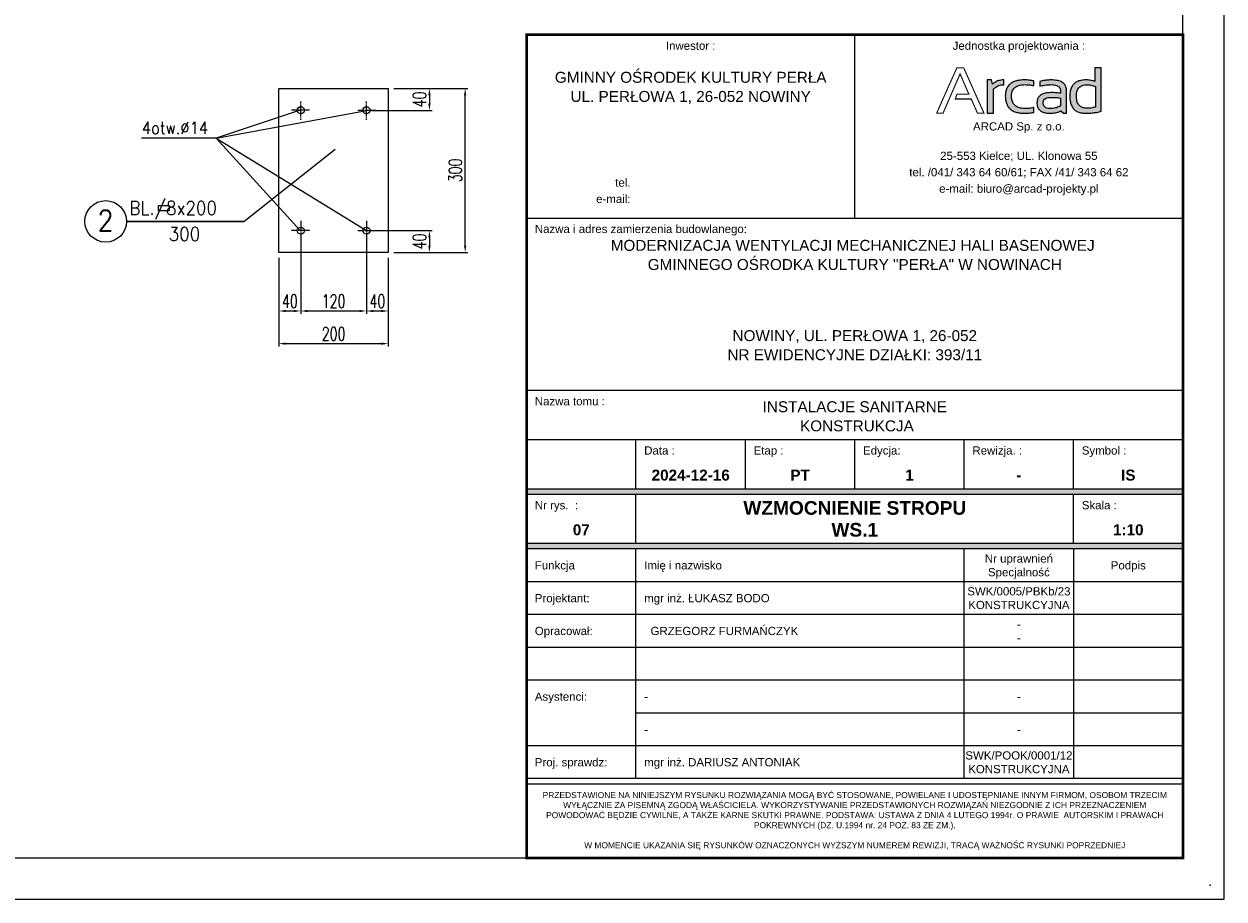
# Model space of a CAD drawing. Header units: centimetres. Extents: x -11084 to 18320, y 2736 to 15778.
# Tile 23 of 28: x 10850 to 13044, y 12810 to 14409. Entities that reach past the tile are written whole.
import ezdxf
from ezdxf.enums import TextEntityAlignment as Align

# ---------------------------------------------------------------- set-up
doc = ezdxf.new("R2010")
doc.units = ezdxf.units.CM
doc.linetypes.add('HIDDEN2', pattern=[4.7625, 3.175, -1.5875])
for name, color, linetype, lineweight in [('---Stal+widok', 2, 'Continuous', 25), ('_cienkie', 9, 'Continuous', 9), ('zzz---Drawing.Layouts', 7, 'Continuous', 25)]:
    doc.layers.add(name, color=color, linetype=linetype, lineweight=lineweight)
for name, color, linetype in [('2', 2, 'Continuous'), ('3', 3, 'Continuous'), ('5', 3, 'Continuous'), ('7', 5, 'Continuous')]:
    doc.layers.add(name, color=color, linetype=linetype)
doc.styles.add('Arial prosty', font='arial.ttf')
doc.styles.add('Arial prosty BOLD', font='arialbd.ttf')
doc.styles.add('O3', font='ROMANS.SHX', dxfattribs={"width": 0.85})
doc.styles.add('WYMIARY', font='ROMANS.shx', dxfattribs={"width": 0.7})
doc.dimstyles.new('10', dxfattribs={"dimtxt": 24, "dimasz": 12.5, "dimexe": 5, "dimexo": 10, "dimgap": 6, "dimtad": 1, "dimdec": 0, "dimrnd": 1, "dimzin": 9, "dimdsep": 46, "dimtxsty": 'WYMIARY', "dimcen": 5, "dimdle": 10, "dimclrd": 256, "dimclre": 256, "dimclrt": 11, "dimaunit": 1, "dimazin": 0, "dimtfac": 8e-05, "dimtdec": 0, "dimtix": 1, "dimtmove": 1, "dimatfit": 3, "dimfxl": 5, "dimtolj": 1, "dimtzin": 9, "dimarcsym": 0})

# ---------------------------------------------------------------- blocks, each defined once
blk = doc.blocks.new('*D220')
at = {"layer": '5', "lineweight": -2, "transparency": 16777216}
for p, q in [((11525.9, 14291.7), (11661.4, 14291.7)), ((11656.4, 14004.2), (11656.4, 14279.2)), ((11525.9, 13991.7), (11661.4, 13991.7))]:
    blk.add_line(p, q, dxfattribs=at)
at = {"layer": '5', "transparency": 16777216}
for points in [[(11654.3, 14279.2), (11658.4, 14279.2), (11656.4, 14291.7)], [(11654.3, 14004.2), (11658.4, 14004.2), (11656.4, 13991.7)]]:
    blk.add_solid(points, dxfattribs=at)
at = {"layer": 'Defpoints', "color": 0, "transparency": 16777216}
for p in [(11515.9, 14291.7), (11656.4, 14291.7), (11515.9, 13991.7)]:
    blk.add_point(p, dxfattribs=at)
at = {"layer": '5', "color": 11, "transparency": 16777216, "insert": (11638.4, 14141.7), "char_height": 24, "attachment_point": 5, "rotation": 90, "style": 'WYMIARY'}
blk.add_mtext('\\A1;300', dxfattribs=at)
blk = doc.blocks.new('*D221')
at = {"layer": '5', "lineweight": -2, "transparency": 16777216}
for p, q in [((11525.9, 14291.7), (11596, 14291.7)), ((11591, 14279.2), (11591, 14263.7)), ((11485.9, 14251.2), (11596, 14251.2))]:
    blk.add_line(p, q, dxfattribs=at)
at = {"layer": '5', "transparency": 16777216}
for points in [[(11589, 14279.2), (11593.1, 14279.2), (11591, 14291.7)], [(11589, 14263.7), (11593.1, 14263.7), (11591, 14251.2)]]:
    blk.add_solid(points, dxfattribs=at)
at = {"layer": 'Defpoints', "color": 0, "transparency": 16777216}
for p in [(11515.9, 14291.7), (11475.9, 14251.2), (11591, 14251.2)]:
    blk.add_point(p, dxfattribs=at)
at = {"layer": '5', "color": 11, "transparency": 16777216, "insert": (11573, 14271.5), "char_height": 24, "attachment_point": 5, "rotation": 90, "style": 'WYMIARY'}
blk.add_mtext('\\A1;40', dxfattribs=at)
blk = doc.blocks.new('*D222')
at = {"layer": '5', "lineweight": -2, "transparency": 16777216}
for p, q in [((11485.9, 14032.1), (11596, 14032.1)), ((11591, 14019.6), (11591, 14004.2)), ((11525.9, 13991.7), (11596, 13991.7))]:
    blk.add_line(p, q, dxfattribs=at)
at = {"layer": '5', "transparency": 16777216}
for points in [[(11589, 14019.6), (11593.1, 14019.6), (11591, 14032.1)], [(11589, 14004.2), (11593.1, 14004.2), (11591, 13991.7)]]:
    blk.add_solid(points, dxfattribs=at)
at = {"layer": 'Defpoints', "color": 0, "transparency": 16777216}
for p in [(11475.9, 14032.1), (11515.9, 13991.7), (11591, 13991.7)]:
    blk.add_point(p, dxfattribs=at)
at = {"layer": '5', "color": 11, "transparency": 16777216, "insert": (11573, 14011.9), "char_height": 24, "attachment_point": 5, "rotation": 90, "style": 'WYMIARY'}
blk.add_mtext('\\A1;40', dxfattribs=at)
blk = doc.blocks.new('*D223')
at = {"layer": '5', "lineweight": -2, "transparency": 16777216}
for p, q in [((11315.9, 13981.7), (11315.9, 13820)), ((11515.9, 13981.7), (11515.9, 13820)), ((11328.4, 13825), (11503.4, 13825))]:
    blk.add_line(p, q, dxfattribs=at)
at = {"layer": '5', "transparency": 16777216}
for points in [[(11328.4, 13827.1), (11328.4, 13822.9), (11315.9, 13825)], [(11503.4, 13827.1), (11503.4, 13822.9), (11515.9, 13825)]]:
    blk.add_solid(points, dxfattribs=at)
at = {"layer": 'Defpoints', "color": 0, "transparency": 16777216}
for p in [(11315.9, 13991.7), (11515.9, 13991.7), (11515.9, 13825)]:
    blk.add_point(p, dxfattribs=at)
at = {"layer": '5', "color": 11, "transparency": 16777216, "insert": (11415.9, 13843), "char_height": 24, "attachment_point": 5, "style": 'WYMIARY'}
blk.add_mtext('\\A1;200', dxfattribs=at)
blk = doc.blocks.new('*D224')
at = {"layer": '5', "lineweight": -2, "transparency": 16777216}
for p, q in [((11355.9, 14022.1), (11355.9, 13879.7)), ((11315.9, 13981.7), (11315.9, 13879.7)), ((11328.4, 13884.7), (11343.4, 13884.7))]:
    blk.add_line(p, q, dxfattribs=at)
at = {"layer": '5', "transparency": 16777216}
for points in [[(11328.4, 13886.7), (11328.4, 13882.6), (11315.9, 13884.7)], [(11343.4, 13886.7), (11343.4, 13882.6), (11355.9, 13884.7)]]:
    blk.add_solid(points, dxfattribs=at)
at = {"layer": 'Defpoints', "color": 0, "transparency": 16777216}
for p in [(11355.9, 14032.1), (11315.9, 13991.7), (11355.9, 13884.7)]:
    blk.add_point(p, dxfattribs=at)
at = {"layer": '5', "color": 11, "transparency": 16777216, "insert": (11335.9, 13902.7), "char_height": 24, "attachment_point": 5, "style": 'WYMIARY'}
blk.add_mtext('\\A1;40', dxfattribs=at)
blk = doc.blocks.new('*D225')
at = {"layer": '5', "lineweight": -2, "transparency": 16777216}
for p, q in [((11355.9, 14022.1), (11355.9, 13879.7)), ((11475.9, 14021.7), (11475.9, 13879.7)), ((11368.4, 13884.7), (11463.4, 13884.7))]:
    blk.add_line(p, q, dxfattribs=at)
at = {"layer": '5', "transparency": 16777216}
for points in [[(11368.4, 13886.7), (11368.4, 13882.6), (11355.9, 13884.7)], [(11463.4, 13886.7), (11463.4, 13882.6), (11475.9, 13884.7)]]:
    blk.add_solid(points, dxfattribs=at)
at = {"layer": 'Defpoints', "color": 0, "transparency": 16777216}
for p in [(11355.9, 14032.1), (11475.9, 14031.7), (11475.9, 13884.7)]:
    blk.add_point(p, dxfattribs=at)
at = {"layer": '5', "color": 11, "transparency": 16777216, "insert": (11415.9, 13902.7), "char_height": 24, "attachment_point": 5, "style": 'WYMIARY'}
blk.add_mtext('\\A1;120', dxfattribs=at)
blk = doc.blocks.new('*D226')
at = {"layer": '5', "lineweight": -2, "transparency": 16777216}
for p, q in [((11475.9, 14021.7), (11475.9, 13879.7)), ((11515.9, 13981.7), (11515.9, 13879.7)), ((11488.4, 13884.7), (11503.4, 13884.7))]:
    blk.add_line(p, q, dxfattribs=at)
at = {"layer": '5', "transparency": 16777216}
for points in [[(11488.4, 13886.7), (11488.4, 13882.6), (11475.9, 13884.7)], [(11503.4, 13886.7), (11503.4, 13882.6), (11515.9, 13884.7)]]:
    blk.add_solid(points, dxfattribs=at)
at = {"layer": 'Defpoints', "color": 0, "transparency": 16777216}
for p in [(11475.9, 14031.7), (11515.9, 13991.7), (11515.9, 13884.7)]:
    blk.add_point(p, dxfattribs=at)
at = {"layer": '5', "color": 11, "transparency": 16777216, "insert": (11495.9, 13902.7), "char_height": 24, "attachment_point": 5, "style": 'WYMIARY'}
blk.add_mtext('\\A1;40', dxfattribs=at)
blk = doc.blocks.new('zzz---DL.Arcad Logo')
at = {"transparency": 33554687}
h = blk.add_hatch(color=256, dxfattribs=at)
h.dxf.hatch_style = 1
h.paths.add_polyline_path([(104, 44.3), (104.9, 45.2), (106.5, 46.6), (108.2, 47.9), (109.9, 49), (111.8, 49.9), (113.8, 50.7), (115.9, 51.3), (118, 51.7), (120.3, 52), (122.6, 52), (122.6, 61), (122.2, 61), (119.9, 60.9), (117.7, 60.6), (115.6, 60.2), (113.5, 59.7), (111.5, 59), (109.5, 58.1), (107.6, 57.1), (105.8, 56), (104.1, 54.7), (102.4, 53.2), (100.4, 61), (92.7, 61), (92.7, 0), (104, 0)])
h.paths.add_polyline_path([(136.9, 32.8), (137.1, 34.9), (137.4, 36.9), (137.8, 38.8), (138.4, 40.5), (139.1, 42.1), (140, 43.6), (141, 45), (142.2, 46.3), (143.4, 47.4), (144.9, 48.4), (146.5, 49.3), (148.2, 50.1), (150.1, 50.8), (152.1, 51.3), (154.3, 51.7), (156.6, 52), (159, 52.2), (161.7, 52.3), (164.1, 52.2), (166.3, 52.1), (168.5, 51.9), (170.8, 51.7), (173, 51.4), (175.2, 51), (177.5, 50.5), (177.5, 59.3), (176.1, 59.5), (174, 59.9), (171.8, 60.2), (169.6, 60.5), (167.4, 60.7), (165.1, 60.9), (162.8, 61), (160.4, 61), (159.8, 61), (157.2, 60.9), (154.8, 60.8), (152.4, 60.5), (150.1, 60.2), (147.9, 59.8), (145.9, 59.3), (143.9, 58.8), (142, 58.1), (140.3, 57.4), (138.6, 56.5), (137, 55.6), (135.5, 54.6), (134.2, 53.5), (132.9, 52.4), (131.8, 51.1), (130.7, 49.8), (129.7, 48.3), (128.9, 46.8), (128.1, 45.2), (127.4, 43.5), (126.9, 41.8), (126.4, 39.9), (126.1, 38), (125.8, 36), (125.7, 33.9), (125.6, 31.7), (125.6, 31.2), (125.7, 29), (125.9, 26.8), (126.1, 24.7), (126.5, 22.7), (126.9, 20.7), (127.4, 18.9), (128.1, 17.1), (128.8, 15.5), (129.6, 13.9), (130.5, 12.4), (131.5, 11), (132.6, 9.6), (133.8, 8.4), (135.1, 7.2), (136.5, 6.2), (137.9, 5.2), (139.5, 4.3), (141.2, 3.5), (142.9, 2.7), (144.8, 2.1), (146.7, 1.5), (148.8, 1.1), (150.9, 0.7), (153.1, 0.4), (155.5, 0.2), (157.9, 0), (160.4, 0), (161.9, 0), (164.3, 0.1), (166.6, 0.2), (168.8, 0.4), (171, 0.6), (173.2, 0.9), (175.4, 1.3), (177.5, 1.7), (177.5, 10.4), (177.2, 10.4), (175, 9.9), (172.8, 9.6), (170.6, 9.3), (168.3, 9), (166.1, 8.8), (163.8, 8.7), (161.6, 8.7), (160.4, 8.7), (158, 8.8), (155.7, 9.1), (153.6, 9.5), (151.5, 9.9), (149.6, 10.5), (147.9, 11.3), (146.3, 12.1), (144.8, 13.1), (143.4, 14.2), (142.2, 15.3), (141.1, 16.7), (140.1, 18.1), (139.3, 19.7), (138.5, 21.4), (137.9, 23.2), (137.5, 25.1), (137.2, 27.2), (137, 29.4), (136.9, 31.7)])
h.paths.add_polyline_path([(237.5, 41.5), (237.4, 42.8), (237.3, 44.6), (236.9, 46.4), (236.5, 48.1), (235.9, 49.6), (235.1, 51.1), (234.2, 52.5), (233.1, 53.7), (231.9, 54.9), (230.6, 55.9), (229.1, 56.9), (227.4, 57.8), (225.6, 58.5), (223.7, 59.2), (221.6, 59.7), (219.4, 60.2), (217, 60.5), (214.4, 60.8), (211.8, 60.9), (208.9, 61), (208.6, 61), (206.5, 60.9), (204.3, 60.8), (202.1, 60.6), (199.9, 60.4), (197.7, 60.1), (195.4, 59.7), (193.2, 59.2), (190.9, 58.7), (188.7, 58.1), (188.7, 49.4), (189, 49.4), (191.2, 50), (193.5, 50.6), (195.7, 51), (198, 51.4), (200.2, 51.7), (202.4, 52), (204.6, 52.1), (206.8, 52.2), (208.9, 52.3), (209.4, 52.3), (212.3, 52.2), (214.9, 51.9), (217.3, 51.5), (219.4, 50.9), (221.2, 50.2), (222.7, 49.2), (224, 48.2), (224.9, 47), (225.6, 45.6), (226.1, 44), (226.2, 42.3), (226.2, 36.6), (225.3, 36.7), (223.3, 37), (221.3, 37.2), (219.1, 37.4), (216.8, 37.6), (214.4, 37.7), (212, 37.7), (209.5, 37.7), (208.6, 37.7), (205.9, 37.6), (203.4, 37.4), (200.9, 37.1), (198.7, 36.7), (196.6, 36.2), (194.7, 35.5), (192.9, 34.8), (191.2, 33.9), (189.8, 32.9), (188.4, 31.8), (187.3, 30.6), (186.3, 29.3), (185.4, 27.8), (184.7, 26.3), (184.2, 24.6), (183.8, 22.9), (183.6, 21), (183.5, 19), (183.5, 17.7), (183.7, 15.7), (184, 13.8), (184.5, 12), (185.1, 10.3), (185.9, 8.8), (186.9, 7.4), (188, 6.1), (189.2, 4.9), (190.7, 3.9), (192.2, 3), (194, 2.2), (195.9, 1.5), (197.9, 1), (200.1, 0.5), (202.4, 0.2), (204.9, 0.1), (207.6, 0), (207.8, 0), (210.3, 0.1), (212.7, 0.2), (214.9, 0.5), (217.2, 0.9), (219.3, 1.4), (221.4, 1.9), (223.4, 2.6), (225.4, 3.4), (227.2, 4.3), (231.7, 0), (237.5, 0)])
h.paths.add_polyline_path([(198.5, 26.6), (200.1, 27.5), (202, 28.2), (204.2, 28.7), (206.7, 28.9), (209.5, 29), (210.6, 29), (213.2, 29), (215.7, 28.9), (218, 28.8), (220.2, 28.6), (222.3, 28.4), (224.3, 28.2), (226.2, 27.9), (226.2, 13.5), (224.9, 12.6), (223.1, 11.7), (221.3, 10.9), (219.3, 10.2), (217.2, 9.7), (215, 9.3), (212.7, 9), (210.2, 8.8), (207.6, 8.7), (206.2, 8.7), (203.8, 9), (201.7, 9.4), (199.9, 10.1), (198.3, 11.1), (197, 12.2), (196.1, 13.6), (195.3, 15.2), (194.9, 17.1), (194.8, 19.2), (194.9, 21.1), (195.4, 22.8), (196.1, 24.2), (197.2, 25.5)], flags=16)
h.paths.add_polyline_path([(300.8, 83.1), (289.5, 83.1), (289.5, 58.1), (289.2, 58.2), (287.1, 59), (285, 59.6), (282.8, 60.1), (280.6, 60.5), (278.4, 60.8), (276.1, 60.9), (273.8, 61), (272.8, 61), (270.4, 60.9), (268.1, 60.7), (265.9, 60.4), (263.8, 60), (261.9, 59.5), (260, 59), (258.2, 58.3), (256.5, 57.5), (254.9, 56.6), (253.5, 55.7), (252.1, 54.6), (250.8, 53.4), (249.6, 52.1), (248.5, 50.8), (247.6, 49.3), (246.7, 47.8), (246, 46.1), (245.3, 44.3), (244.7, 42.5), (244.3, 40.5), (243.9, 38.5), (243.7, 36.3), (243.5, 34.1), (243.5, 31.7), (243.5, 29.8), (243.6, 27.4), (243.8, 25), (244.1, 22.8), (244.5, 20.7), (245, 18.7), (245.6, 16.8), (246.3, 15), (247, 13.2), (247.9, 11.6), (248.9, 10.1), (249.9, 8.7), (251.1, 7.4), (252.3, 6.3), (253.6, 5.2), (255.1, 4.2), (256.6, 3.3), (258.2, 2.5), (259.9, 1.8), (261.7, 1.3), (263.6, 0.8), (265.6, 0.5), (267.6, 0.2), (269.8, 0), (272.1, 0), (274.5, 0), (277.1, 0.1), (279.6, 0.2), (282, 0.3), (284.3, 0.5), (286.6, 0.8), (288.8, 1.1), (291, 1.4), (293.1, 1.7), (295.1, 2.1), (297.1, 2.6), (299, 3.1), (300.8, 3.7)])
h.paths.add_polyline_path([(255.8, 36.9), (256.1, 38.9), (256.7, 40.9), (257.4, 42.6), (258.2, 44.3), (259.2, 45.7), (260.3, 47), (261.6, 48.2), (263, 49.2), (264.6, 50), (266.3, 50.7), (268.2, 51.3), (270.3, 51.7), (272.5, 51.9), (274.8, 52), (275.3, 52), (277.7, 51.9), (280, 51.7), (282.2, 51.3), (284.4, 50.9), (286.5, 50.3), (288.5, 49.6), (290.4, 48.8), (290.4, 11.5), (288.3, 10.9), (286.3, 10.3), (284.2, 9.9), (281.9, 9.6), (279.7, 9.4), (277.3, 9.2), (274.8, 9.2), (273.8, 9.2), (271.7, 9.4), (269.7, 9.7), (267.9, 10.1), (266.2, 10.7), (264.6, 11.5), (263.2, 12.4), (261.8, 13.5), (260.6, 14.7), (259.5, 16), (258.6, 17.5), (257.8, 19.2), (257.1, 21), (256.5, 23), (256.1, 25.1), (255.7, 27.4), (255.5, 29.8), (255.5, 32.4), (255.5, 34.6)], flags=16)
at = {"const_width": 2}
blk.add_lwpolyline([(49.5, 83.1), (37, 83.1), (0, 0), (11.7, 0), (42.9, 71.9), (59, 34.8), (37.2, 34.8), (34.1, 26.1), (63.3, 26.1), (74.8, 0), (86.7, 0)], close=True, dxfattribs=at)
for points in [[(300.8, 83.1), (289.5, 83.1), (289.5, 58.1), (289.2, 58.2), (287.1, 59), (285, 59.6), (282.8, 60.1), (280.6, 60.5), (278.4, 60.8), (276.1, 60.9), (273.8, 61), (272.8, 61), (270.4, 60.9), (268.1, 60.7), (265.9, 60.4), (263.8, 60), (261.9, 59.5), (260, 59), (258.2, 58.3), (256.5, 57.5), (254.9, 56.6), (253.5, 55.7), (252.1, 54.6), (250.8, 53.4), (249.6, 52.1), (248.5, 50.8), (247.6, 49.3), (246.7, 47.8), (246, 46.1), (245.3, 44.3), (244.7, 42.5), (244.3, 40.5), (243.9, 38.5), (243.7, 36.3), (243.5, 34.1), (243.5, 31.7), (243.5, 29.8), (243.6, 27.4), (243.8, 25), (244.1, 22.8), (244.5, 20.7), (245, 18.7), (245.6, 16.8), (246.3, 15), (247, 13.2), (247.9, 11.6), (248.9, 10.1), (249.9, 8.7), (251.1, 7.4), (252.3, 6.3), (253.6, 5.2), (255.1, 4.2), (256.6, 3.3), (258.2, 2.5), (259.9, 1.8), (261.7, 1.3), (263.6, 0.8), (265.6, 0.5), (267.6, 0.2), (269.8, 0), (272.1, 0), (274.5, 0), (277.1, 0.1), (279.6, 0.2), (282, 0.3), (284.3, 0.5), (286.6, 0.8), (288.8, 1.1), (291, 1.4), (293.1, 1.7), (295.1, 2.1), (297.1, 2.6), (299, 3.1), (300.8, 3.7)], [(109.9, 49), (111.8, 49.9), (113.8, 50.7), (115.9, 51.3), (118, 51.7), (120.3, 52), (122.6, 52), (122.6, 61), (122.2, 61), (119.9, 60.9), (117.7, 60.6), (115.6, 60.2), (113.5, 59.7), (111.5, 59), (109.5, 58.1), (107.6, 57.1), (105.8, 56), (104.1, 54.7), (102.4, 53.2), (100.4, 61), (92.7, 61), (92.7, 0), (104, 0), (104, 44.3), (104.9, 45.2), (106.5, 46.6), (108.2, 47.9)], [(144.9, 48.4), (146.5, 49.3), (148.2, 50.1), (150.1, 50.8), (152.1, 51.3), (154.3, 51.7), (156.6, 52), (159, 52.2), (161.6, 52.3), (161.8, 52.3), (164.1, 52.2), (166.3, 52.1), (168.5, 51.9), (170.8, 51.7), (173, 51.4), (175.2, 51), (177.5, 50.5), (177.5, 59.3), (176.1, 59.5), (174, 59.9), (171.8, 60.2), (169.6, 60.5), (167.4, 60.7), (165.1, 60.9), (162.8, 61), (160.4, 61), (159.8, 61), (157.2, 60.9), (154.8, 60.8), (152.4, 60.5), (150.1, 60.2), (147.9, 59.8), (145.9, 59.3), (143.9, 58.8), (142, 58.1), (140.3, 57.4), (138.6, 56.5), (137, 55.6), (135.5, 54.6), (134.2, 53.5), (132.9, 52.4), (131.8, 51.1), (130.7, 49.8), (129.7, 48.3), (128.9, 46.8), (128.1, 45.2), (127.4, 43.5), (126.9, 41.8), (126.4, 39.9), (126.1, 38), (125.8, 36), (125.7, 33.9), (125.6, 31.7), (125.6, 31.2), (125.7, 29), (125.9, 26.8), (126.1, 24.7), (126.5, 22.7), (126.9, 20.7), (127.4, 18.9), (128.1, 17.1), (128.8, 15.5), (129.6, 13.9), (130.5, 12.4), (131.5, 11), (132.6, 9.6), (133.8, 8.4), (135.1, 7.2), (136.5, 6.2), (137.9, 5.2), (139.5, 4.3), (141.2, 3.5), (142.9, 2.7), (144.8, 2.1), (146.7, 1.5), (148.8, 1.1), (150.9, 0.7), (153.1, 0.4), (155.5, 0.2), (157.9, 0), (160.4, 0), (161.9, 0), (164.3, 0.1), (166.6, 0.2), (168.8, 0.4), (171, 0.6), (173.2, 0.9), (175.4, 1.3), (177.5, 1.7), (177.5, 10.4), (177.2, 10.4), (175, 9.9), (172.8, 9.6), (170.6, 9.3), (168.3, 9), (166.1, 8.8), (163.8, 8.7), (161.6, 8.7), (160.4, 8.7), (158, 8.8), (155.7, 9.1), (153.6, 9.5), (151.5, 9.9), (149.6, 10.5), (147.9, 11.3), (146.3, 12.1), (144.8, 13.1), (143.4, 14.2), (142.2, 15.3), (141.1, 16.7), (140.1, 18.1), (139.3, 19.7), (138.5, 21.4), (137.9, 23.2), (137.5, 25.1), (137.2, 27.2), (137, 29.4), (136.9, 31.7), (136.9, 32.8), (137.1, 34.9), (137.4, 36.9), (137.8, 38.8), (138.4, 40.5), (139.1, 42.1), (140, 43.6), (141, 45), (142.2, 46.3), (143.4, 47.4)], [(230.6, 55.9), (229.1, 56.9), (227.4, 57.8), (225.6, 58.5), (223.7, 59.2), (221.6, 59.7), (219.4, 60.2), (217, 60.5), (214.4, 60.8), (211.8, 60.9), (208.9, 61), (208.6, 61), (206.5, 60.9), (204.3, 60.8), (202.1, 60.6), (199.9, 60.4), (197.7, 60.1), (195.4, 59.7), (193.2, 59.2), (190.9, 58.7), (188.7, 58.1), (188.7, 49.4), (189, 49.4), (191.2, 50), (193.5, 50.6), (195.7, 51), (198, 51.4), (200.2, 51.7), (202.4, 52), (204.6, 52.1), (206.8, 52.2), (208.9, 52.3), (209.4, 52.3), (212.3, 52.2), (214.9, 51.9), (217.3, 51.5), (219.4, 50.9), (221.2, 50.2), (222.7, 49.2), (224, 48.2), (224.9, 47), (225.6, 45.6), (226.1, 44), (226.2, 42.3), (226.2, 36.6), (225.3, 36.7), (223.3, 37), (221.3, 37.2), (219.1, 37.4), (216.8, 37.6), (214.4, 37.7), (212, 37.7), (209.5, 37.7), (208.6, 37.7), (205.9, 37.6), (203.4, 37.4), (200.9, 37.1), (198.7, 36.7), (196.6, 36.2), (194.7, 35.5), (192.9, 34.8), (191.2, 33.9), (189.8, 32.9), (188.4, 31.8), (187.3, 30.6), (186.3, 29.3), (185.4, 27.8), (184.7, 26.3), (184.2, 24.6), (183.8, 22.9), (183.6, 21), (183.5, 19), (183.5, 17.7), (183.7, 15.7), (184, 13.8), (184.5, 12), (185.1, 10.3), (185.9, 8.8), (186.9, 7.4), (188, 6.1), (189.2, 4.9), (190.7, 3.9), (192.2, 3), (194, 2.2), (195.9, 1.5), (197.9, 1), (200.1, 0.5), (202.4, 0.2), (204.9, 0.1), (207.6, 0), (207.8, 0), (210.3, 0.1), (212.7, 0.2), (214.9, 0.5), (217.2, 0.9), (219.3, 1.4), (221.4, 1.9), (223.4, 2.6), (225.4, 3.4), (227.2, 4.3), (231.7, 0), (237.5, 0), (237.5, 41.5), (237.4, 42.8), (237.3, 44.6), (236.9, 46.4), (236.5, 48.1), (235.9, 49.6), (235.1, 51.1), (234.2, 52.5), (233.1, 53.7), (231.9, 54.9)], [(290.4, 48.8), (290.4, 11.5), (290.3, 11.4), (288.3, 10.9), (286.3, 10.3), (284.2, 9.9), (281.9, 9.6), (279.7, 9.4), (277.3, 9.2), (274.8, 9.2), (273.8, 9.2), (271.7, 9.4), (269.7, 9.7), (267.9, 10.1), (266.2, 10.7), (264.6, 11.5), (263.2, 12.4), (261.8, 13.5), (260.6, 14.7), (259.5, 16), (258.6, 17.5), (257.8, 19.2), (257.1, 21), (256.5, 23), (256.1, 25.1), (255.7, 27.4), (255.5, 29.8), (255.5, 32.4), (255.5, 34.6), (255.8, 36.9), (256.1, 38.9), (256.7, 40.9), (257.4, 42.6), (258.2, 44.3), (259.2, 45.7), (260.3, 47), (261.6, 48.2), (263, 49.2), (264.6, 50), (266.3, 50.7), (268.2, 51.3), (270.3, 51.7), (272.5, 51.9), (274.8, 52), (275.3, 52), (277.7, 51.9), (280, 51.7), (282.2, 51.3), (284.4, 50.9), (286.5, 50.3), (288.5, 49.6)], [(222.3, 28.4), (224.3, 28.2), (226.2, 27.9), (226.2, 13.5), (224.9, 12.6), (223.1, 11.7), (221.3, 10.9), (219.3, 10.2), (217.2, 9.7), (215, 9.3), (212.7, 9), (210.2, 8.8), (207.6, 8.7), (206.2, 8.7), (203.8, 9), (201.7, 9.4), (199.9, 10.1), (198.3, 11.1), (197, 12.2), (196.1, 13.6), (195.3, 15.2), (194.9, 17.1), (194.8, 19.2), (194.8, 19.3), (194.9, 21.1), (195.4, 22.8), (196.1, 24.2), (197.2, 25.5), (198.5, 26.6), (200.1, 27.5), (202, 28.2), (204.2, 28.7), (206.7, 28.9), (209.5, 29), (210.6, 29), (213.2, 29), (215.7, 28.9), (218, 28.8), (220.2, 28.6)]]:
    blk.add_lwpolyline(points, close=True)
blk = doc.blocks.new('zzz---DL.Tabela')
h = blk.add_hatch(color=256)
h.dxf.hatch_style = 1
h.paths.add_polyline_path([(-450, 725), (-650, 725), (-850, 725), (-1050, 725), (-1250, 725), (-1250, 715), (-1050, 715), (-250, 715), (-50, 715), (-50, 725), (-250, 725)])
h.paths.add_polyline_path([(-50, 625), (-250, 625), (-1050, 625), (-1250, 625), (-1250, 615), (-1050, 615), (-450, 615), (-250, 615), (-50, 615)])
for p, q in [((-1250, 1555), (-50, 1555)), ((-650, 1220), (-650, 1555)), ((-1250, 1220), (-50, 1220)), ((-1250, 905), (-50, 905)), ((-1250, 815), (-50, 815)), ((-1050, 725), (-1050, 815)), ((-850, 725), (-850, 815)), ((-650, 725), (-650, 815)), ((-450, 725), (-450, 815)), ((-250, 725), (-250, 815)), ((-1250, 725), (-50, 725)), ((-1250, 715), (-50, 715)), ((-1250, 715), (-1250, 259.4)), ((-1050, 625), (-1050, 715)), ((-250, 625), (-250, 715)), ((-50, 625), (-1250, 625)), ((-50, 615), (-1250, 615)), ((-1050, 195), (-1050, 615)), ((-450, 195), (-450, 615)), ((-250, 615), (-250, 195)), ((-50, 555), (-1250, 555)), ((-50, 495), (-1250, 495)), ((-50, 435), (-1250, 435)), ((-50, 375), (-1250, 375)), ((-50, 315), (-1050, 315)), ((-50, 255), (-1250, 255)), ((-50, 255), (-1100, 255)), ((-50, 255), (-1050, 255)), ((-50, 195), (-1250, 195)), ((-50, 195), (-1250, 195)), ((-50, 185), (-1250, 185))]:
    blk.add_line(p, q)
at = {"const_width": 5}
blk.add_lwpolyline([(-1250, 50), (-1250, 1555), (-50, 1555), (-50, 50)], close=True, dxfattribs=at)
blk.add_point((0, 0))
blk.add_blockref('zzz---DL.Arcad Logo', (-500.4, 1411.5))
at = {"style": 'Arial prosty'}
for s, p in [('Inwestor :', (-950, 1535)), ('Jednostka projektowania :', (-350, 1535)), ('ARCAD Sp. z o.o.', (-350, 1387.5)), ('25-553 Kielce; UL. Klonowa 55', (-350, 1333.7)), ('tel. /041/ 343 64 60/61; FAX /41/ 343 64 62', (-350, 1303.7)), ('e-mail: biuro@arcad-projekty.pl', (-350, 1273.7)), ('Nr uprawnień', (-350, 597.5)), ('Podpis', (-150, 585)), ('Specjalność', (-350, 572.5)), ('-', (-350, 345)), ('-', (-350, 285))]:
    blk.add_text(s, height=15, dxfattribs=at).set_placement(p, align=Align.MIDDLE_CENTER)
for s, p in [('tel.', (-1060, 1284.8)), ('e-mail:', (-1060, 1254.8))]:
    blk.add_text(s, height=15, dxfattribs=at).set_placement(p, align=Align.MIDDLE_RIGHT)
for s, p in [('Nazwa i adres zamierzenia budowlanego:', (-1235, 1200)), ('Nazwa tomu :', (-1235, 885)), ('Data :', (-1035, 795)), ('Etap :', (-835, 795)), ('Edycja:', (-635, 795)), ('Rewizja. :', (-435, 795)), ('Symbol :', (-235, 795)), ('Nr rys.  :', (-1235, 695)), ('Skala :', (-235, 695)), ('Funkcja', (-1235, 585)), ('Imię i nazwisko', (-1035, 585)), ('Projektant:', (-1235, 525)), ('Opracował:', (-1235, 465)), ('Asystenci:', (-1235, 345)), ('Proj. sprawdz:', (-1235, 225))]:
    blk.add_text(s, height=15, dxfattribs=at).set_placement(p, align=Align.MIDDLE_LEFT)
at = {"insert": (-650, 117.5), "char_height": 11, "width": 1170, "attachment_point": 5, "style": 'Arial prosty'}
blk.add_mtext('PRZEDSTAWIONE NA NINIEJSZYM RYSUNKU ROZWIĄZANIA MOGĄ BYĆ STOSOWANE, POWIELANE I UDOSTĘPNIANE INNYM FIRMOM, OSOBOM TRZECIM WYŁĄCZNIE ZA PISEMNĄ ZGODĄ WŁAŚCICIELA. WYKORZYSTYWANIE PRZEDSTAWIONYCH ROZWIĄZAŃ NIEZGODNIE Z ICH PRZEZNACZENIEM POWODOWAĆ BĘDZIE CYWILNE, A TAKŻE KARNE SKUTKI PRAWNE. PODSTAWA: USTAWA Z DNIA 4 LUTEGO 1994r. O PRAWIE  AUTORSKIM I PRAWACH POKREWNYCH (DZ. U.1994 nr. 24 POZ. 83 ZE ZM.).\\P\\PW MOMENCIE UKAZANIA SIĘ RYSUNKÓW OZNACZONYCH WYŻSZYM NUMEREM REWIZJI, TRACĄ WAŻNOŚĆ RYSUNKI POPRZEDNIEJ', dxfattribs=at)
at = {"style": 'Arial prosty'}
for tag, p in [('INWESTOR_NAZWA_1', (-950, 1487.3)), ('INWESTOR_NAZWA_2', (-950, 1452.3)), ('INWESTOR_NAZWA_3', (-950, 1417.3)), ('INWESTOR_ADRES_1', (-950, 1382.3)), ('INWESTOR_ADRES_2', (-950, 1347.3)), ('TEMAT_PROJEKTU_1', (-650, 1180)), ('TEMAT_PROJEKTU_2', (-650, 1145)), ('TEMAT_PROJEKTU_3', (-650, 1110)), ('TEMAT_PROJEKTU_4', (-650, 1075)), ('ADRES_PROJEKTU', (-650, 1015)), ('NR_EWID_DZIAŁEK_1', (-650, 980)), ('NR_EWID_DZIAŁEK_2', (-650, 945))]:
    blk.add_attdef(tag, text='', height=20, dxfattribs=at).set_placement(p, align=Align.TOP_CENTER)
for tag, p in [('NR_TEL_INW', (-1040, 1284.8)), ('EMAIL_INW', (-1040, 1254.8)), ('PROJEKTOWAŁ_1', (-1035, 525)), ('OPRACOWAŁ_2', (-1035, 465)), ('OPRACOWAŁ_3', (-1035, 405)), ('ASYSTENT_1', (-1035, 345)), ('ASYSTENT_2', (-1035, 285)), ('SPRAWDZIŁ', (-1035, 225))]:
    blk.add_attdef(tag, text='', height=15, dxfattribs=at).set_placement(p, align=Align.MIDDLE_LEFT)
for tag, height, style, p in [('NAZWA_TOMU_1', 20, 'Arial prosty', (-650, 875)), ('NAZWA_TOMU_2', 20, 'Arial prosty', (-650, 840)), ('DATA', 20, 'Arial prosty BOLD', (-950, 750)), ('ETAP', 20, 'Arial prosty BOLD', (-750, 750)), ('EDYCJA', 20, 'Arial prosty BOLD', (-550, 750)), ('REWIZJA', 20, 'Arial prosty BOLD', (-350, 750)), ('SYMBOL', 20, 'Arial prosty BOLD', (-150, 750)), ('TYTUŁ_RYS_1', 25, 'Arial prosty BOLD', (-650, 690)), ('NR_RYS', 20, 'Arial prosty BOLD', (-1150, 650)), ('TYTUŁ_RYS_2', 25, 'Arial prosty BOLD', (-650, 650)), ('SKALA', 20, 'Arial prosty BOLD', (-150, 650)), ('NR_UPR_PROJ1', 15, 'Arial prosty', (-350, 537.5)), ('SPECJALNOSC_1', 15, 'Arial prosty', (-350, 512.5)), ('NR_UPR_OPRAC1', 15, 'Arial prosty', (-350, 477.5)), ('SPECJALNOSC_2', 15, 'Arial prosty', (-350, 452.5)), ('NR_UPR_OPRAC2', 15, 'Arial prosty', (-350, 417.5)), ('SPECJALNOSC_3', 15, 'Arial prosty', (-350, 392.5)), ('NR_UPR_SPR', 15, 'Arial prosty', (-350, 237.5)), ('SPECJALNOSC_SPR', 15, 'Arial prosty', (-350, 212.5))]:
    blk.add_attdef(tag, text='', height=height, dxfattribs=dict(style=style)).set_placement(p, align=Align.MIDDLE_CENTER)

msp = doc.modelspace()

# ---------------------------------------------------------------- linework, layer by layer
at = {"layer": '---Stal+widok'}
msp.add_lwpolyline([(11315.914683, 14291.655839), (11515.914683, 14291.655839), (11515.914683, 13991.655839), (11315.914683, 13991.655839)], close=True, dxfattribs=at)
for centre in [(11355.908585, 14251.655839), (11475.92078, 14251.655839), (11355.908585, 14031.655839), (11475.92078, 14031.655839)]:
    msp.add_circle(centre, 6.5, dxfattribs=at)
msp.add_lwpolyline([(8843.714135, 12809.685219), (13043.714135, 12809.685219), (13043.714135, 15777.685219), (8843.714135, 15777.685219)], close=True)
at = {"layer": '3'}
for p, q in [((11037.183023, 14048.489734), (11251.736177, 14048.489619)), ((11251.736177, 14048.489734), (11037.183023, 14048.489619))]:
    msp.add_line(p, q, dxfattribs=at)
msp.add_circle((10999.168594, 14048.489619), 38.014429, dxfattribs=at)
at = {"layer": '5'}
for points in [[(11354.976157, 14251.655839), (11201.222773, 14200.786997), (11064.575545, 14200.786997)], [(11201.222773, 14200.786997), (11475.92078, 14251.245164)], [(11354.976157, 14031.655839), (11201.222773, 14200.786997), (11069.149617, 14200.786997)], [(11201.222773, 14200.786997), (11475.92078, 14032.066514)], [(11251.736177, 14048.489734), (11418.524581, 14180.754778)]]:
    msp.add_lwpolyline(points, dxfattribs=at)
msp.add_lwpolyline([(11095.688682, 14077.335678), (11115.212989, 14077.335678), (11115.212989, 14067.791772), (11095.688682, 14067.791772)], close=True, dxfattribs=at)
at = {"layer": '7', "color": 6}
msp.add_lwpolyline([(9093.714135, 12884.685219), (12968.714135, 12884.685219), (12968.714135, 15702.685219), (9093.714135, 15702.685219)], close=True, dxfattribs=at)
at = {"layer": '_cienkie', "linetype": 'HIDDEN2', "ltscale": 0.5}
for points in [[(11355.908585, 14234.075982), (11355.908585, 14268.414347)], [(11475.92078, 14234.075982), (11475.92078, 14268.414347)], [(11371.565098, 14251.655839), (11338.387215, 14251.655839)], [(11460.264268, 14251.655839), (11493.44215, 14251.655839)], [(11355.908585, 14049.235697), (11355.908585, 14014.897332)], [(11475.92078, 14049.235697), (11475.92078, 14014.897332)], [(11371.565098, 14031.655839), (11338.387215, 14031.655839)], [(11460.264268, 14031.655839), (11493.44215, 14031.655839)]]:
    msp.add_lwpolyline(points, dxfattribs=at)

# ---------------------------------------------------------------- block references
at = {"layer": 'zzz---Drawing.Layouts'}
ref = msp.add_blockref('zzz---DL.Tabela', (13018.714135, 12834.685219), dxfattribs=at)
ref.add_attrib('ASYSTENT_4', '-', dxfattribs={"layer": '0', "height": 15, "style": 'Arial prosty'}).set_placement((11983.714135, 13119.685219), align=Align.MIDDLE_LEFT)
ref.add_attrib('OPRACOWAŁ_2', '  GRZEGORZ FURMAŃCZYK', dxfattribs={"layer": '0', "height": 15, "style": 'Arial prosty'}).set_placement((11983.714135, 13299.685219), align=Align.MIDDLE_LEFT)
ref.add_attrib('NR_RYS', '07', dxfattribs={"layer": '0', "height": 20, "style": 'Arial prosty BOLD'}).set_placement((11868.714135, 13484.685219), align=Align.MIDDLE_CENTER)
ref.add_attrib('SPRAWDZIŁ', 'mgr inż. DARIUSZ ANTONIAK', dxfattribs={"layer": '0', "height": 15, "style": 'Arial prosty'}).set_placement((11983.714135, 13059.685219), align=Align.MIDDLE_LEFT)
ref.add_attrib('ASYSTENT_3', '-', dxfattribs={"layer": '0', "height": 15, "style": 'Arial prosty'}).set_placement((11983.714135, 13179.685219), align=Align.MIDDLE_LEFT)
ref.add_attrib('NR_UPR_PROJ1', 'SWK/0005/PBKb/23', dxfattribs={"layer": '0', "height": 15, "style": 'Arial prosty'}).set_placement((12668.714135, 13372.185219), align=Align.MIDDLE_CENTER)
ref.add_attrib('PROJEKTOWAŁ_1', 'mgr inż. ŁUKASZ BODO', dxfattribs={"layer": '0', "height": 15, "style": 'Arial prosty'}).set_placement((11983.714135, 13359.685219), align=Align.MIDDLE_LEFT)
ref.add_attrib('DATA', '2024-12-16', dxfattribs={"layer": '0', "height": 20, "style": 'Arial prosty BOLD'}).set_placement((12068.714135, 13584.685219), align=Align.MIDDLE_CENTER)
ref.add_attrib('REWIZJA', '-', dxfattribs={"layer": '0', "height": 20, "style": 'Arial prosty BOLD'}).set_placement((12668.714135, 13584.685219), align=Align.MIDDLE_CENTER)
ref.add_attrib('SYMBOL', 'IS', dxfattribs={"layer": '0', "height": 20, "style": 'Arial prosty BOLD'}).set_placement((12868.714135, 13584.685219), align=Align.MIDDLE_CENTER)
ref.add_attrib('ETAP', 'PT', dxfattribs={"layer": '0', "height": 20, "style": 'Arial prosty BOLD'}).set_placement((12268.714135, 13584.685219), align=Align.MIDDLE_CENTER)
ref.add_attrib('TYTUŁ_RYS_2', 'WS.1', dxfattribs={"layer": '0', "height": 25, "style": 'Arial prosty BOLD'}).set_placement((12368.714135, 13484.685219), align=Align.MIDDLE_CENTER)
ref.add_attrib('TYTUŁ_RYS_1', 'WZMOCNIENIE STROPU', dxfattribs={"layer": '0', "height": 25, "style": 'Arial prosty BOLD'}).set_placement((12368.714135, 13524.685219), align=Align.MIDDLE_CENTER)
ref.add_attrib('NAZWA_TOMU_2', '^IKONSTRUKCJA', dxfattribs={"layer": '0', "height": 20, "style": 'Arial prosty'}).set_placement((12368.714135, 13674.685219), align=Align.MIDDLE_CENTER)
ref.add_attrib('NAZWA_TOMU_1', 'INSTALACJE SANITARNE', dxfattribs={"layer": '0', "height": 20, "style": 'Arial prosty'}).set_placement((12368.714135, 13709.685219), align=Align.MIDDLE_CENTER)
ref.add_attrib('NR_EWID_DZIAŁEK_1', 'NR EWIDENCYJNE DZIAŁKI: 393/11', dxfattribs={"layer": '0', "height": 20, "style": 'Arial prosty'}).set_placement((12368.714135, 13814.685219), align=Align.TOP_CENTER)
ref.add_attrib('ADRES_PROJEKTU', 'NOWINY, UL. PERŁOWA 1, 26-052', dxfattribs={"layer": '0', "height": 20, "style": 'Arial prosty'}).set_placement((12368.714135, 13849.685219), align=Align.TOP_CENTER)
ref.add_attrib('TEMAT_PROJEKTU_2', 'GMINNEGO OŚRODKA KULTURY "PERŁA" W NOWINACH', dxfattribs={"layer": '0', "height": 20, "style": 'Arial prosty'}).set_placement((12368.714135, 13979.685219), align=Align.TOP_CENTER)
ref.add_attrib('TEMAT_PROJEKTU_1', 'MODERNIZACJA WENTYLACJI MECHANICZNEJ HALI BASENOWEJ ', dxfattribs={"layer": '0', "height": 20, "style": 'Arial prosty'}).set_placement((12368.714135, 14014.685219), align=Align.TOP_CENTER)
ref.add_attrib('INWESTOR_NAZWA_2', 'UL. PERŁOWA 1, 26-052 NOWINY', dxfattribs={"layer": '0', "height": 20, "style": 'Arial prosty'}).set_placement((12068.714135, 14286.962242), align=Align.TOP_CENTER)
ref.add_attrib('INWESTOR_NAZWA_1', 'GMINNY OŚRODEK KULTURY PERŁA', dxfattribs={"layer": '0', "height": 20, "style": 'Arial prosty'}).set_placement((12068.714135, 14321.962242), align=Align.TOP_CENTER)
ref.add_attrib('SKALA', '1:10', dxfattribs={"layer": '0', "height": 20, "style": 'Arial prosty BOLD'}).set_placement((12868.714135, 13484.685219), align=Align.MIDDLE_CENTER)
ref.add_attrib('EDYCJA', '1', dxfattribs={"layer": '0', "height": 20, "style": 'Arial prosty BOLD'}).set_placement((12468.714135, 13584.685219), align=Align.MIDDLE_CENTER)
ref.add_attrib('SPECJALNOSC_1', 'KONSTRUKCYJNA', dxfattribs={"layer": '0', "height": 15, "style": 'Arial prosty'}).set_placement((12668.714135, 13347.185219), align=Align.MIDDLE_CENTER)
ref.add_attrib('NR_UPR_OPRAC1', '-', dxfattribs={"layer": '0', "height": 15, "style": 'Arial prosty'}).set_placement((12668.714135, 13312.185219), align=Align.MIDDLE_CENTER)
ref.add_attrib('SPECJALNOSC_2', '-', dxfattribs={"layer": '0', "height": 15, "style": 'Arial prosty'}).set_placement((12668.714135, 13287.185219), align=Align.MIDDLE_CENTER)
ref.add_attrib('NR_UPR_SPR', 'SWK/POOK/0001/12', dxfattribs={"layer": '0', "height": 15, "style": 'Arial prosty'}).set_placement((12668.714135, 13072.185219), align=Align.MIDDLE_CENTER)
ref.add_attrib('SPECJALNOSC_SPR', 'KONSTRUKCYJNA', dxfattribs={"layer": '0', "height": 15, "style": 'Arial prosty'}).set_placement((12668.714135, 13047.185219), align=Align.MIDDLE_CENTER)

# ---------------------------------------------------------------- texts
at = {"layer": '2', "style": 'O3', "width": 0.9}
msp.add_text('2', height=37.29375, dxfattribs=at).set_placement((10998.929486, 14031.455054), align=Align.CENTER)
at = {"layer": '3', "style": 'WYMIARY', "width": 0.9}
for s, height, p in [('4otw.%%C14', 22, (11065.251704, 14208.386787)), ('BL./8x200', 24.8625, (11042.39346, 14060.516648)), ('300', 24.8625, (11114.42884, 14013.175155))]:
    msp.add_text(s, height=height, dxfattribs=at).set_placement(p)

# ---------------------------------------------------------------- dimensions: what is measured, and where the dimension line sits
at = {"layer": '5'}
for base, p1, p2, picture, middle in [((11591.033875, 14251.245164), (11515.914683, 14291.655839), (11475.92078, 14251.245164), '*D221', (11573.033875, 14271.450502)), ((11656.357283, 14291.655839), (11515.914683, 13991.655839), (11515.914683, 14291.655839), '*D220', (11638.357283, 14141.655839)), ((11591.033875, 13991.655839), (11475.92078, 14032.066514), (11515.914683, 13991.655839), '*D222', (11573.033875, 14011.861177))]:
    dim = msp.add_linear_dim(base=base, p1=p1, p2=p2, angle=90, dimstyle='10', dxfattribs=at)
    dim.commit()
    dim.dimension.update_dxf_attribs({"geometry": picture, "text_midpoint": middle})
for base, p1, p2, picture, middle in [((11355.908585, 13884.65962), (11315.914683, 13991.655839), (11355.908585, 14032.066514), '*D224', (11335.911634, 13902.65962)), ((11475.92078, 13884.65962), (11355.908585, 14032.066514), (11475.92078, 14031.655839), '*D225', (11415.914683, 13902.65962)), ((11515.914683, 13884.65962), (11475.92078, 14031.655839), (11515.914683, 13991.655839), '*D226', (11495.917732, 13902.65962)), ((11515.914683, 13824.995829), (11315.914683, 13991.655839), (11515.914683, 13991.655839), '*D223', (11415.914683, 13842.995829))]:
    dim = msp.add_linear_dim(base=base, p1=p1, p2=p2, dimstyle='10', dxfattribs=at)
    dim.commit()
    dim.dimension.update_dxf_attribs({"geometry": picture, "text_midpoint": middle})

doc.saveas('drawing.dxf')
